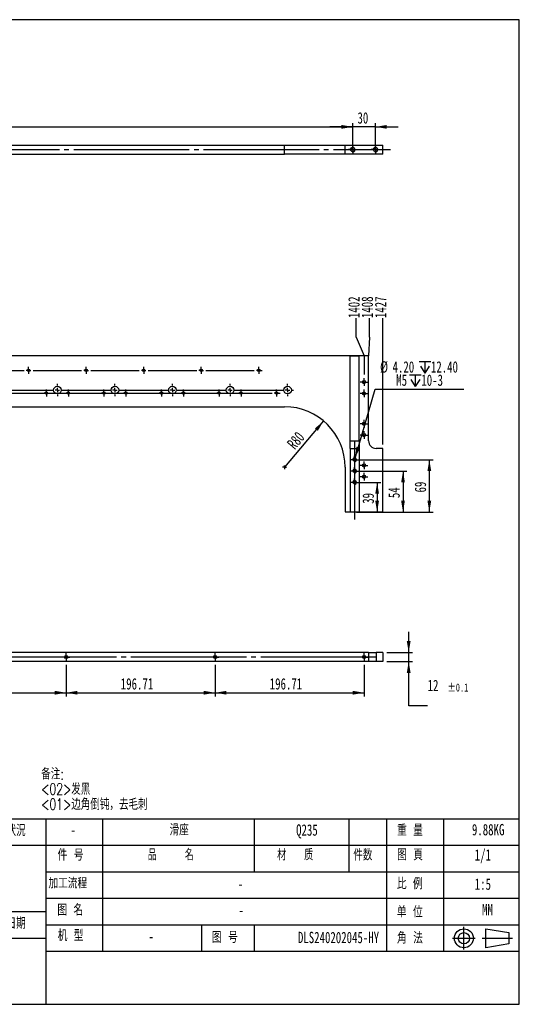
# Model space of a CAD drawing. Extents: x 20 to 404, y -22 to 279.
# Tile 11 of 11: x 268 to 404, y 18 to 279. Entities that reach past the tile are written whole.
import ezdxf

# ---------------------------------------------------------------- set-up
doc = ezdxf.new("R2010")
doc.units = 0
doc.linetypes.add('SLD-一點鏈線-_中心線_', pattern=[34.29, 30.48, -1.27, 1.27, -1.27])
doc.linetypes.add('SLD-實線', pattern=[0])
doc.layers.get('0').update_dxf_attribs({"linetype": 'CONTINUOUS'})
doc.styles.add('SLDTEXTSTYLE0', font='TXT', dxfattribs={"width": 0.7})
doc.styles.add('SLDTEXTSTYLE1', font='TXT', dxfattribs={"width": 0.7, "bigfont": 'bigfont'})
doc.styles.add('SLDTEXTSTYLE6', font='TXT', dxfattribs={"width": 0.557143, "bigfont": 'bigfont'})
doc.styles.add('SLDTEXTSTYLE7', font='TXT', dxfattribs={"width": 0.58, "bigfont": 'bigfont'})
doc.styles.add('SLDTEXTSTYLE8', font='TXT', dxfattribs={"width": 0.633333, "bigfont": 'bigfont'})
doc.dimstyles.new('SLDDIMSTYLE2', dxfattribs={"dimtxt": 3, "dimasz": 3, "dimexe": 0, "dimexo": 0.0625, "dimgap": 0.75, "dimtad": 0, "dimtih": 1, "dimtoh": 1, "dimlfac": 5, "dimrnd": 1e-09, "dimzin": 12, "dimdsep": 46, "dimtxsty": 'SLDTEXTSTYLE0', "dimblk1": 'NONE', "dimblk2": 'NONE', "dimsah": 1, "dimcen": 0.09, "dimadec": 0, "dimazin": 0, "dimtfac": 1, "dimtdec": 3, "dimtofl": 0, "dimtmove": 0, "dimatfit": 3, "dimldrblk": 'NONE', "dimfxl": 0, "dimtolj": 1, "dimtzin": 12, "dimarcsym": 0})
doc.dimstyles.new('SLDDIMSTYLE3', dxfattribs={"dimtxt": 3, "dimasz": 3, "dimexe": 0, "dimexo": 0.0625, "dimgap": 0.75, "dimtad": 1, "dimlfac": 5, "dimrnd": 1e-09, "dimzin": 12, "dimdsep": 46, "dimtxsty": 'SLDTEXTSTYLE0', "dimsah": 1, "dimcen": 0, "dimadec": 0, "dimazin": 0, "dimtfac": 1, "dimtdec": 3, "dimtofl": 0, "dimtmove": 0, "dimatfit": 3, "dimfxl": 0, "dimtolj": 1, "dimtzin": 12, "dimarcsym": 0})
doc.dimstyles.new('SLDDIMSTYLE5', dxfattribs={"dimtxt": 3, "dimasz": 3, "dimexe": 0, "dimexo": 0.0625, "dimgap": 0.75, "dimtad": 0, "dimtih": 1, "dimtoh": 1, "dimlfac": 5, "dimrnd": 1e-09, "dimzin": 4, "dimdsep": 46, "dimtxsty": 'SLDTEXTSTYLE0', "dimblk1": 'NONE', "dimsah": 1, "dimcen": 0, "dimadec": 0, "dimazin": 0, "dimtfac": 1, "dimtdec": 3, "dimtmove": 0, "dimatfit": 3, "dimldrblk": 'NONE', "dimfxl": 0, "dimtolj": 1, "dimtzin": 12, "dimarcsym": 0})
doc.dimstyles.new('SLDDIMSTYLE7', dxfattribs={"dimtxt": 3, "dimasz": 3, "dimexe": 0, "dimexo": 0.0625, "dimgap": 0.75, "dimtad": 0, "dimtih": 1, "dimtoh": 1, "dimlfac": 5, "dimrnd": 1e-09, "dimzin": 12, "dimdsep": 46, "dimtxsty": 'SLDTEXTSTYLE0', "dimsah": 1, "dimcen": 0.09, "dimadec": 0, "dimazin": 0, "dimtol": 1, "dimtp": 0.1, "dimtm": 0.1, "dimtfac": 1, "dimtdec": 1, "dimtmove": 0, "dimatfit": 0, "dimfxl": 0, "dimtolj": 1, "dimarcsym": 0})
doc.dimstyles.new('SLDDIMSTYLE8', dxfattribs={"dimtxt": 3, "dimasz": 3, "dimexe": 0, "dimexo": 0.0625, "dimgap": 0.75, "dimtad": 1, "dimlfac": 5, "dimrnd": 1e-09, "dimzin": 12, "dimdsep": 46, "dimtxsty": 'SLDTEXTSTYLE0', "dimsah": 1, "dimcen": 0.09, "dimadec": 0, "dimazin": 0, "dimtfac": 1, "dimtdec": 3, "dimtmove": 0, "dimatfit": 0, "dimfxl": 0, "dimtolj": 1, "dimtzin": 12, "dimarcsym": 0})
doc.dimstyles.new('SLDDIMSTYLE9', dxfattribs={"dimtxt": 3, "dimasz": 3, "dimexe": 0, "dimexo": 0.0625, "dimgap": 0.75, "dimtad": 1, "dimlfac": 5, "dimrnd": 1e-09, "dimzin": 12, "dimdsep": 46, "dimtxsty": 'SLDTEXTSTYLE0', "dimsah": 1, "dimcen": 0.09, "dimadec": 0, "dimazin": 0, "dimtfac": 1, "dimtdec": 3, "dimtofl": 0, "dimtmove": 0, "dimatfit": 3, "dimfxl": 0, "dimtolj": 1, "dimtzin": 12, "dimarcsym": 0})

# ---------------------------------------------------------------- blocks, each defined once
blk = doc.blocks.new('_D_59')
at = {"color": 7, "linetype": 'SLD-實線', "transparency": 16777216}
for p, q in [((357.01, 194.7), (357.01, 199.7)), ((357.01, 194.7), (359.06, 189.7)), ((359.06, 189.7), (359.06, 184.82))]:
    blk.add_line(p, q, dxfattribs=at)
at = {"color": 7, "linetype": 'SLD-實線', "transparency": 16777216, "insert": (354.89, 199.7), "char_height": 3, "attachment_point": 1, "rotation": 90, "style": 'SLDTEXTSTYLE0'}
blk.add_mtext('1402', dxfattribs=at)
blk = doc.blocks.new('_NONE')
blk = doc.blocks.new('_D_60')
at = {"color": 7, "linetype": 'SLD-實線', "transparency": 16777216}
for q in [(360.54, 199.7), (360.26, 189.7)]:
    blk.add_line((360.54, 194.7), q, dxfattribs=at)
at = {"color": 7, "linetype": 'SLD-實線', "transparency": 16777216, "insert": (358.41, 199.7), "char_height": 3, "attachment_point": 1, "rotation": 90, "style": 'SLDTEXTSTYLE0'}
blk.add_mtext('1408', dxfattribs=at)
blk = doc.blocks.new('_D_61')
at = {"color": 7, "linetype": 'SLD-實線', "transparency": 16777216}
blk.add_line((364.06, 166.3), (364.06, 199.7), dxfattribs=at)
at = {"color": 7, "linetype": 'SLD-實線', "transparency": 16777216, "insert": (361.94, 199.7), "char_height": 3, "attachment_point": 1, "rotation": 90, "style": 'SLDTEXTSTYLE0'}
blk.add_mtext('1427', dxfattribs=at)
blk = doc.blocks.new('_D_63')
at = {"color": 7, "linetype": 'SLD-實線', "transparency": 16777216}
blk.add_line((348.38, 172.53), (338.06, 160.3), dxfattribs=at)
blk.add_solid([(348.38, 172.53), (346.07, 170.56), (346.83, 169.91)], dxfattribs=at)
at = {"color": 7, "linetype": 'SLD-實線', "transparency": 16777216, "insert": (338.49, 166.74), "char_height": 3, "attachment_point": 1, "rotation": 49.8353, "style": 'SLDTEXTSTYLE0'}
blk.add_mtext('R80', dxfattribs=at)
blk = doc.blocks.new('SW_CENTERMARKSYMBOL_1')
at = {"color": 0, "linetype": 'SLD-實線'}
for q in [(-0.5, 0), (0, 0.5), (0, -0.5), (0.5, 0)]:
    blk.add_line((0, 0), q, dxfattribs=at)
blk = doc.blocks.new('SW_CENTERMARKSYMBOL_8')
at = {"color": 0, "linetype": 'SLD-實線'}
for p, q in [((-0.6, 0), (-1.02, 0)), ((0, 0), (-0.6, 0)), ((0, 0.6), (0, 1.02)), ((0, 0), (0, 0.6)), ((0, 0), (0, -0.6)), ((0, 0), (0.6, 0)), ((0.6, 0), (1.02, 0)), ((0, -0.6), (0, -1.02))]:
    blk.add_line(p, q, dxfattribs=at)
blk = doc.blocks.new('SW_CENTERMARKSYMBOL_9')
at = {"color": 0, "linetype": 'SLD-實線'}
for p, q in [((-0.6, 0), (-1.02, 0)), ((0, 0), (-0.6, 0)), ((0, 0.6), (0, 1.02)), ((0, 0), (0, 0.6)), ((0, 0), (0, -0.6)), ((0, 0), (0.6, 0)), ((0.6, 0), (1.02, 0)), ((0, -0.6), (0, -1.02))]:
    blk.add_line(p, q, dxfattribs=at)
blk = doc.blocks.new('SW_CENTERMARKSYMBOL_10')
at = {"color": 0, "linetype": 'SLD-實線'}
for p, q in [((-0.6, 0), (-1.02, 0)), ((0, 0), (-0.6, 0)), ((0, 0.6), (0, 1.02)), ((0, 0), (0, 0.6)), ((0, 0), (0, -0.6)), ((0, 0), (0.6, 0)), ((0.6, 0), (1.02, 0)), ((0, -0.6), (0, -1.02))]:
    blk.add_line(p, q, dxfattribs=at)
blk = doc.blocks.new('SW_CENTERMARKSYMBOL_11')
at = {"color": 0, "linetype": 'SLD-實線'}
for p, q in [((-0.6, 0), (-1.02, 0)), ((0, 0), (-0.6, 0)), ((0, 0.6), (0, 1.02)), ((0, 0), (0, 0.6)), ((0, 0), (0, -0.6)), ((0, 0), (0.6, 0)), ((0.6, 0), (1.02, 0)), ((0, -0.6), (0, -1.02))]:
    blk.add_line(p, q, dxfattribs=at)
blk = doc.blocks.new('SW_CENTERMARKSYMBOL_12')
at = {"color": 0, "linetype": 'SLD-實線'}
for p, q in [((-0.6, 0), (-1.02, 0)), ((0, 0), (-0.6, 0)), ((0, 0.6), (0, 1.02)), ((0, 0), (0, 0.6)), ((0, 0), (0, -0.6)), ((0, 0), (0.6, 0)), ((0.6, 0), (1.02, 0)), ((0, -0.6), (0, -1.02))]:
    blk.add_line(p, q, dxfattribs=at)
blk = doc.blocks.new('SW_CENTERMARKSYMBOL_13')
at = {"color": 0, "linetype": 'SLD-實線'}
for p, q in [((-0.6, 0), (-1.02, 0)), ((0, 0), (-0.6, 0)), ((0, 0.6), (0, 1.02)), ((0, 0), (0, 0.6)), ((0, 0), (0, -0.6)), ((0, 0), (0.6, 0)), ((0.6, 0), (1.02, 0)), ((0, -0.6), (0, -1.02))]:
    blk.add_line(p, q, dxfattribs=at)
blk = doc.blocks.new('SW_CENTERMARKSYMBOL_14')
at = {"color": 0, "linetype": 'SLD-實線'}
for p, q in [((-15.8, 0), (-16.13, 0)), ((-15.2, 0), (-15.8, 0)), ((-15.2, 0.6), (-15.2, 0.93)), ((-15.2, 0), (-15.2, 0.6)), ((-15.2, 0), (-15.2, -0.6)), ((-15.2, 0), (-14.6, 0)), ((-14, 0), (-1.2, 0)), ((0, 0), (-0.6, 0)), ((0, 0.6), (0, 0.93)), ((0, 0), (0, 0.6)), ((0, 0), (0, -0.6)), ((0, 0), (0.6, 0)), ((1.2, 0), (14, 0)), ((15.2, 0), (14.6, 0)), ((15.2, 0.6), (15.2, 0.93)), ((15.2, 0), (15.2, 0.6)), ((15.2, 0), (15.2, -0.6)), ((15.2, 0), (15.8, 0)), ((16.4, 0), (29.2, 0)), ((30.4, 0), (29.8, 0)), ((30.4, 0.6), (30.4, 0.93)), ((30.4, 0), (30.4, 0.6)), ((30.4, 0), (30.4, -0.6)), ((30.4, 0), (31, 0)), ((31.6, 0), (44.4, 0)), ((45.6, 0), (45, 0)), ((45.6, 0.6), (45.6, 0.93)), ((45.6, 0), (45.6, 0.6)), ((45.6, 0), (45.6, -0.6)), ((45.6, 0), (46.2, 0)), ((46.8, 0), (59.6, 0)), ((60.8, 0), (60.2, 0)), ((60.8, 0.6), (60.8, 0.93)), ((60.8, 0), (60.8, 0.6)), ((60.8, 0), (60.8, -0.6)), ((60.8, 0), (61.4, 0)), ((62, 0), (74.8, 0)), ((76, 0), (75.4, 0)), ((76, 0.6), (76, 0.93)), ((76, 0), (76, 0.6)), ((76, 0), (76, -0.6)), ((76, 0), (76.6, 0)), ((77.2, 0), (90, 0)), ((91.2, 0), (90.6, 0)), ((91.2, 0.6), (91.2, 0.93)), ((91.2, 0), (91.2, 0.6)), ((91.2, 0), (91.2, -0.6)), ((91.2, 0), (91.8, 0)), ((92.4, 0), (105.2, 0)), ((106.4, 0), (105.8, 0)), ((106.4, 0.6), (106.4, 0.93)), ((106.4, 0), (106.4, 0.6)), ((106.4, 0), (106.4, -0.6)), ((106.4, 0), (107, 0)), ((107.6, 0), (120.4, 0)), ((121.6, 0), (121, 0)), ((121.6, 0.6), (121.6, 0.93)), ((121.6, 0), (121.6, 0.6)), ((121.6, 0), (121.6, -0.6)), ((121.6, 0), (122.2, 0)), ((122.8, 0), (135.6, 0)), ((136.8, 0), (136.2, 0)), ((136.8, 0.6), (136.8, 0.93)), ((136.8, 0), (136.8, 0.6)), ((136.8, 0), (136.8, -0.6)), ((136.8, 0), (137.4, 0)), ((138, 0), (150.8, 0)), ((152, 0), (151.4, 0)), ((152, 0.6), (152, 0.93)), ((152, 0), (152, 0.6)), ((152, 0), (152, -0.6)), ((152, 0), (152.6, 0)), ((153.2, 0), (166, 0)), ((167.2, 0), (166.6, 0)), ((167.2, 0.6), (167.2, 0.93)), ((167.2, 0), (167.2, 0.6)), ((167.2, 0), (167.2, -0.6)), ((167.2, 0), (167.8, 0)), ((168.4, 0), (181.2, 0)), ((182.4, 0), (181.8, 0)), ((182.4, 0.6), (182.4, 0.93)), ((182.4, 0), (182.4, 0.6)), ((182.4, 0), (182.4, -0.6)), ((182.4, 0), (183, 0)), ((183.6, 0), (196.4, 0)), ((197.6, 0), (197, 0)), ((197.6, 0.6), (197.6, 0.93)), ((197.6, 0), (197.6, 0.6)), ((197.6, 0), (197.6, -0.6)), ((197.6, 0), (198.2, 0)), ((198.8, 0), (211.6, 0)), ((212.8, 0), (212.2, 0)), ((212.8, 0.6), (212.8, 0.93)), ((212.8, 0), (212.8, 0.6)), ((212.8, 0), (212.8, -0.6)), ((212.8, 0), (213.4, 0)), ((213.4, 0), (213.73, 0)), ((-15.2, -0.6), (-15.2, -0.93)), ((0, -0.6), (0, -0.93)), ((15.2, -0.6), (15.2, -0.93)), ((30.4, -0.6), (30.4, -0.93)), ((45.6, -0.6), (45.6, -0.93)), ((60.8, -0.6), (60.8, -0.93)), ((76, -0.6), (76, -0.93)), ((91.2, -0.6), (91.2, -0.93)), ((106.4, -0.6), (106.4, -0.93)), ((121.6, -0.6), (121.6, -0.93)), ((136.8, -0.6), (136.8, -0.93)), ((152, -0.6), (152, -0.93)), ((167.2, -0.6), (167.2, -0.93)), ((182.4, -0.6), (182.4, -0.93)), ((197.6, -0.6), (197.6, -0.93)), ((212.8, -0.6), (212.8, -0.93))]:
    blk.add_line(p, q, dxfattribs=at)
blk = doc.blocks.new('SW_CENTERMARKSYMBOL_15')
at = {"color": 0, "linetype": 'SLD-實線'}
for p, q in [((-15.8, 0), (-16.13, 0)), ((-15.2, 0), (-15.8, 0)), ((-15.2, 0.6), (-15.2, 0.93)), ((-15.2, 0), (-15.2, 0.6)), ((-15.2, 0), (-15.2, -0.6)), ((-15.2, 0), (-14.6, 0)), ((-14, 0), (-1.2, 0)), ((0, 0), (-0.6, 0)), ((0, 0.6), (0, 0.93)), ((0, 0), (0, 0.6)), ((0, 0), (0, -0.6)), ((0, 0), (0.6, 0)), ((1.2, 0), (14, 0)), ((15.2, 0), (14.6, 0)), ((15.2, 0.6), (15.2, 0.93)), ((15.2, 0), (15.2, 0.6)), ((15.2, 0), (15.2, -0.6)), ((15.2, 0), (15.8, 0)), ((16.4, 0), (29.2, 0)), ((30.4, 0), (29.8, 0)), ((30.4, 0.6), (30.4, 0.93)), ((30.4, 0), (30.4, 0.6)), ((30.4, 0), (30.4, -0.6)), ((30.4, 0), (31, 0)), ((31.6, 0), (44.4, 0)), ((45.6, 0), (45, 0)), ((45.6, 0.6), (45.6, 0.93)), ((45.6, 0), (45.6, 0.6)), ((45.6, 0), (45.6, -0.6)), ((45.6, 0), (46.2, 0)), ((46.8, 0), (59.6, 0)), ((60.8, 0), (60.2, 0)), ((60.8, 0.6), (60.8, 0.93)), ((60.8, 0), (60.8, 0.6)), ((60.8, 0), (60.8, -0.6)), ((60.8, 0), (61.4, 0)), ((62, 0), (74.8, 0)), ((76, 0), (75.4, 0)), ((76, 0.6), (76, 0.93)), ((76, 0), (76, 0.6)), ((76, 0), (76, -0.6)), ((76, 0), (76.6, 0)), ((77.2, 0), (90, 0)), ((91.2, 0), (90.6, 0)), ((91.2, 0.6), (91.2, 0.93)), ((91.2, 0), (91.2, 0.6)), ((91.2, 0), (91.2, -0.6)), ((91.2, 0), (91.8, 0)), ((92.4, 0), (105.2, 0)), ((106.4, 0), (105.8, 0)), ((106.4, 0.6), (106.4, 0.93)), ((106.4, 0), (106.4, 0.6)), ((106.4, 0), (106.4, -0.6)), ((106.4, 0), (107, 0)), ((107.6, 0), (120.4, 0)), ((121.6, 0), (121, 0)), ((121.6, 0.6), (121.6, 0.93)), ((121.6, 0), (121.6, 0.6)), ((121.6, 0), (121.6, -0.6)), ((121.6, 0), (122.2, 0)), ((122.8, 0), (135.6, 0)), ((136.8, 0), (136.2, 0)), ((136.8, 0.6), (136.8, 0.93)), ((136.8, 0), (136.8, 0.6)), ((136.8, 0), (136.8, -0.6)), ((136.8, 0), (137.4, 0)), ((138, 0), (150.8, 0)), ((152, 0), (151.4, 0)), ((152, 0.6), (152, 0.93)), ((152, 0), (152, 0.6)), ((152, 0), (152, -0.6)), ((152, 0), (152.6, 0)), ((153.2, 0), (166, 0)), ((167.2, 0), (166.6, 0)), ((167.2, 0.6), (167.2, 0.93)), ((167.2, 0), (167.2, 0.6)), ((167.2, 0), (167.2, -0.6)), ((167.2, 0), (167.8, 0)), ((168.4, 0), (181.2, 0)), ((182.4, 0), (181.8, 0)), ((182.4, 0.6), (182.4, 0.93)), ((182.4, 0), (182.4, 0.6)), ((182.4, 0), (182.4, -0.6)), ((182.4, 0), (183, 0)), ((183.6, 0), (196.4, 0)), ((197.6, 0), (197, 0)), ((197.6, 0.6), (197.6, 0.93)), ((197.6, 0), (197.6, 0.6)), ((197.6, 0), (197.6, -0.6)), ((197.6, 0), (198.2, 0)), ((198.8, 0), (211.6, 0)), ((212.8, 0), (212.2, 0)), ((212.8, 0.6), (212.8, 0.93)), ((212.8, 0), (212.8, 0.6)), ((212.8, 0), (212.8, -0.6)), ((212.8, 0), (213.4, 0)), ((213.4, 0), (213.73, 0)), ((-15.2, -0.6), (-15.2, -0.93)), ((0, -0.6), (0, -0.93)), ((15.2, -0.6), (15.2, -0.93)), ((30.4, -0.6), (30.4, -0.93)), ((45.6, -0.6), (45.6, -0.93)), ((60.8, -0.6), (60.8, -0.93)), ((76, -0.6), (76, -0.93)), ((91.2, -0.6), (91.2, -0.93)), ((106.4, -0.6), (106.4, -0.93)), ((121.6, -0.6), (121.6, -0.93)), ((136.8, -0.6), (136.8, -0.93)), ((152, -0.6), (152, -0.93)), ((167.2, -0.6), (167.2, -0.93)), ((182.4, -0.6), (182.4, -0.93)), ((197.6, -0.6), (197.6, -0.93)), ((212.8, -0.6), (212.8, -0.93))]:
    blk.add_line(p, q, dxfattribs=at)
blk = doc.blocks.new('SW_CENTERMARKSYMBOL_16')
at = {"color": 0, "linetype": 'SLD-實線'}
for p, q in [((-15.8, 0), (-16.13, 0)), ((-15.2, 0), (-15.8, 0)), ((-15.2, 0.6), (-15.2, 0.93)), ((-15.2, 0), (-15.2, 0.6)), ((-15.2, 0), (-15.2, -0.6)), ((-15.2, 0), (-14.6, 0)), ((-14, 0), (-1.2, 0)), ((0, 0), (-0.6, 0)), ((0, 0.6), (0, 0.93)), ((0, 0), (0, 0.6)), ((0, 0), (0, -0.6)), ((0, 0), (0.6, 0)), ((1.2, 0), (14, 0)), ((15.2, 0), (14.6, 0)), ((15.2, 0.6), (15.2, 0.93)), ((15.2, 0), (15.2, 0.6)), ((15.2, 0), (15.2, -0.6)), ((15.2, 0), (15.8, 0)), ((16.4, 0), (29.2, 0)), ((30.4, 0), (29.8, 0)), ((30.4, 0.6), (30.4, 0.93)), ((30.4, 0), (30.4, 0.6)), ((30.4, 0), (30.4, -0.6)), ((30.4, 0), (31, 0)), ((31.6, 0), (44.4, 0)), ((45.6, 0), (45, 0)), ((45.6, 0.6), (45.6, 0.93)), ((45.6, 0), (45.6, 0.6)), ((45.6, 0), (45.6, -0.6)), ((45.6, 0), (46.2, 0)), ((46.8, 0), (59.6, 0)), ((60.8, 0), (60.2, 0)), ((60.8, 0.6), (60.8, 0.93)), ((60.8, 0), (60.8, 0.6)), ((60.8, 0), (60.8, -0.6)), ((60.8, 0), (61.4, 0)), ((62, 0), (74.8, 0)), ((76, 0), (75.4, 0)), ((76, 0.6), (76, 0.93)), ((76, 0), (76, 0.6)), ((76, 0), (76, -0.6)), ((76, 0), (76.6, 0)), ((77.2, 0), (90, 0)), ((91.2, 0), (90.6, 0)), ((91.2, 0.6), (91.2, 0.93)), ((91.2, 0), (91.2, 0.6)), ((91.2, 0), (91.2, -0.6)), ((91.2, 0), (91.8, 0)), ((92.4, 0), (105.2, 0)), ((106.4, 0), (105.8, 0)), ((106.4, 0.6), (106.4, 0.93)), ((106.4, 0), (106.4, 0.6)), ((106.4, 0), (106.4, -0.6)), ((106.4, 0), (107, 0)), ((107.6, 0), (120.4, 0)), ((121.6, 0), (121, 0)), ((121.6, 0.6), (121.6, 0.93)), ((121.6, 0), (121.6, 0.6)), ((121.6, 0), (121.6, -0.6)), ((121.6, 0), (122.2, 0)), ((122.8, 0), (135.6, 0)), ((136.8, 0), (136.2, 0)), ((136.8, 0.6), (136.8, 0.93)), ((136.8, 0), (136.8, 0.6)), ((136.8, 0), (136.8, -0.6)), ((136.8, 0), (137.4, 0)), ((138, 0), (150.8, 0)), ((152, 0), (151.4, 0)), ((152, 0.6), (152, 0.93)), ((152, 0), (152, 0.6)), ((152, 0), (152, -0.6)), ((152, 0), (152.6, 0)), ((153.2, 0), (166, 0)), ((167.2, 0), (166.6, 0)), ((167.2, 0.6), (167.2, 0.93)), ((167.2, 0), (167.2, 0.6)), ((167.2, 0), (167.2, -0.6)), ((167.2, 0), (167.8, 0)), ((168.4, 0), (181.2, 0)), ((182.4, 0), (181.8, 0)), ((182.4, 0.6), (182.4, 0.93)), ((182.4, 0), (182.4, 0.6)), ((182.4, 0), (182.4, -0.6)), ((182.4, 0), (183, 0)), ((183.6, 0), (196.4, 0)), ((197.6, 0), (197, 0)), ((197.6, 0.6), (197.6, 0.93)), ((197.6, 0), (197.6, 0.6)), ((197.6, 0), (197.6, -0.6)), ((197.6, 0), (198.2, 0)), ((198.8, 0), (211.6, 0)), ((212.8, 0), (212.2, 0)), ((212.8, 0.6), (212.8, 0.93)), ((212.8, 0), (212.8, 0.6)), ((212.8, 0), (212.8, -0.6)), ((212.8, 0), (213.4, 0)), ((213.4, 0), (213.73, 0)), ((-15.2, -0.6), (-15.2, -0.93)), ((0, -0.6), (0, -0.93)), ((15.2, -0.6), (15.2, -0.93)), ((30.4, -0.6), (30.4, -0.93)), ((45.6, -0.6), (45.6, -0.93)), ((60.8, -0.6), (60.8, -0.93)), ((76, -0.6), (76, -0.93)), ((91.2, -0.6), (91.2, -0.93)), ((106.4, -0.6), (106.4, -0.93)), ((121.6, -0.6), (121.6, -0.93)), ((136.8, -0.6), (136.8, -0.93)), ((152, -0.6), (152, -0.93)), ((167.2, -0.6), (167.2, -0.93)), ((182.4, -0.6), (182.4, -0.93)), ((197.6, -0.6), (197.6, -0.93)), ((212.8, -0.6), (212.8, -0.93))]:
    blk.add_line(p, q, dxfattribs=at)
blk = doc.blocks.new('SW_CENTERMARKSYMBOL_17')
at = {"color": 0, "linetype": 'SLD-實線'}
for p, q in [((-16.4, 0), (-16.8, 0)), ((-15.2, 0), (-15.8, 0)), ((-15.2, 1.2), (-15.2, 1.6)), ((-15.2, 0), (-15.2, 0.6)), ((-15.2, 0), (-15.2, -0.6)), ((-15.2, 0), (-14.6, 0)), ((-14, 0), (-1.2, 0)), ((0, 0), (-0.6, 0)), ((0, 1.2), (0, 1.6)), ((0, 0), (0, 0.6)), ((0, 0), (0, -0.6)), ((0, 0), (0.6, 0)), ((1.2, 0), (14, 0)), ((15.2, 0), (14.6, 0)), ((15.2, 1.2), (15.2, 1.6)), ((15.2, 0), (15.2, 0.6)), ((15.2, 0), (15.2, -0.6)), ((15.2, 0), (15.8, 0)), ((16.4, 0), (29.2, 0)), ((30.4, 0), (29.8, 0)), ((30.4, 1.2), (30.4, 1.6)), ((30.4, 0), (30.4, 0.6)), ((30.4, 0), (30.4, -0.6)), ((30.4, 0), (31, 0)), ((31.6, 0), (44.4, 0)), ((45.6, 0), (45, 0)), ((45.6, 1.2), (45.6, 1.6)), ((45.6, 0), (45.6, 0.6)), ((45.6, 0), (45.6, -0.6)), ((45.6, 0), (46.2, 0)), ((46.8, 0), (59.6, 0)), ((60.8, 0), (60.2, 0)), ((60.8, 1.2), (60.8, 1.6)), ((60.8, 0), (60.8, 0.6)), ((60.8, 0), (60.8, -0.6)), ((60.8, 0), (61.4, 0)), ((62, 0), (74.8, 0)), ((76, 0), (75.4, 0)), ((76, 1.2), (76, 1.6)), ((76, 0), (76, 0.6)), ((76, 0), (76, -0.6)), ((76, 0), (76.6, 0)), ((77.2, 0), (90, 0)), ((91.2, 0), (90.6, 0)), ((91.2, 1.2), (91.2, 1.6)), ((91.2, 0), (91.2, 0.6)), ((91.2, 0), (91.2, -0.6)), ((91.2, 0), (91.8, 0)), ((92.4, 0), (105.2, 0)), ((106.4, 0), (105.8, 0)), ((106.4, 1.2), (106.4, 1.6)), ((106.4, 0), (106.4, 0.6)), ((106.4, 0), (106.4, -0.6)), ((106.4, 0), (107, 0)), ((107.6, 0), (120.4, 0)), ((121.6, 0), (121, 0)), ((121.6, 1.2), (121.6, 1.6)), ((121.6, 0), (121.6, 0.6)), ((121.6, 0), (121.6, -0.6)), ((121.6, 0), (122.2, 0)), ((122.8, 0), (135.6, 0)), ((136.8, 0), (136.2, 0)), ((136.8, 1.2), (136.8, 1.6)), ((136.8, 0), (136.8, 0.6)), ((136.8, 0), (136.8, -0.6)), ((136.8, 0), (137.4, 0)), ((138, 0), (150.8, 0)), ((152, 0), (151.4, 0)), ((152, 1.2), (152, 1.6)), ((152, 0), (152, 0.6)), ((152, 0), (152, -0.6)), ((152, 0), (152.6, 0)), ((153.2, 0), (166, 0)), ((167.2, 0), (166.6, 0)), ((167.2, 1.2), (167.2, 1.6)), ((167.2, 0), (167.2, 0.6)), ((167.2, 0), (167.2, -0.6)), ((167.2, 0), (167.8, 0)), ((168.4, 0), (181.2, 0)), ((182.4, 0), (181.8, 0)), ((182.4, 1.2), (182.4, 1.6)), ((182.4, 0), (182.4, 0.6)), ((182.4, 0), (182.4, -0.6)), ((182.4, 0), (183, 0)), ((183.6, 0), (196.4, 0)), ((197.6, 0), (197, 0)), ((197.6, 1.2), (197.6, 1.6)), ((197.6, 0), (197.6, 0.6)), ((197.6, 0), (197.6, -0.6)), ((197.6, 0), (198.2, 0)), ((198.8, 0), (211.6, 0)), ((212.8, 0), (212.2, 0)), ((212.8, 1.2), (212.8, 1.6)), ((212.8, 0), (212.8, 0.6)), ((212.8, 0), (212.8, -0.6)), ((212.8, 0), (213.4, 0)), ((214, 0), (214.4, 0)), ((-15.2, -1.2), (-15.2, -1.6)), ((0, -1.2), (0, -1.6)), ((15.2, -1.2), (15.2, -1.6)), ((30.4, -1.2), (30.4, -1.6)), ((45.6, -1.2), (45.6, -1.6)), ((60.8, -1.2), (60.8, -1.6)), ((76, -1.2), (76, -1.6)), ((91.2, -1.2), (91.2, -1.6)), ((106.4, -1.2), (106.4, -1.6)), ((121.6, -1.2), (121.6, -1.6)), ((136.8, -1.2), (136.8, -1.6)), ((152, -1.2), (152, -1.6)), ((167.2, -1.2), (167.2, -1.6)), ((182.4, -1.2), (182.4, -1.6)), ((197.6, -1.2), (197.6, -1.6)), ((212.8, -1.2), (212.8, -1.6))]:
    blk.add_line(p, q, dxfattribs=at)
blk = doc.blocks.new('_D_67')
at = {"color": 7, "linetype": 'SLD-實線', "transparency": 16777216}
for p, q in [((370.85, 111.4), (370.85, 116.87)), ((365.06, 111.4), (371.85, 111.4)), ((370.85, 109), (370.85, 111.4)), ((365.06, 109), (371.85, 109)), ((370.85, 97.34), (370.85, 109)), ((375.85, 97.34), (370.85, 97.34))]:
    blk.add_line(p, q, dxfattribs=at)
for points in [[(370.85, 111.4), (371.35, 114.4), (370.35, 114.4)], [(370.85, 109), (370.35, 106), (371.35, 106)]]:
    blk.add_solid(points, dxfattribs=at)
at = {"color": 7, "linetype": 'SLD-實線', "transparency": 16777216, "attachment_point": 1, "style": 'SLDTEXTSTYLE0'}
for s, insert, char_height in [('12', (375.85, 104.21), 3), ('\\M+5A1C00.1', (381.09, 103.2), 2.1)]:
    blk.add_mtext(s, dxfattribs=dict(at, insert=insert, char_height=char_height))
blk = doc.blocks.new('_D_73')
at = {"color": 7, "linetype": 'SLD-實線', "transparency": 16777216}
for p, q in [((241.03, 108.18), (241.03, 99.77)), ((280.38, 108.18), (280.38, 99.77)), ((241.03, 100.77), (280.38, 100.77))]:
    blk.add_line(p, q, dxfattribs=at)
for points in [[(241.03, 100.77), (244.03, 100.27), (244.03, 101.27)], [(280.38, 100.77), (277.38, 101.27), (277.38, 100.27)]]:
    blk.add_solid(points, dxfattribs=at)
at = {"color": 7, "linetype": 'SLD-實線', "transparency": 16777216, "insert": (255.47, 104.63), "char_height": 3, "attachment_point": 1, "style": 'SLDTEXTSTYLE0'}
blk.add_mtext('196.71', dxfattribs=at)
blk = doc.blocks.new('_D_74')
at = {"color": 7, "linetype": 'SLD-實線', "transparency": 16777216}
for p, q in [((280.38, 108.18), (280.38, 99.77)), ((319.72, 108.18), (319.72, 99.77)), ((280.38, 100.77), (319.72, 100.77))]:
    blk.add_line(p, q, dxfattribs=at)
for points in [[(280.38, 100.77), (283.38, 100.27), (283.38, 101.27)], [(319.72, 100.77), (316.72, 101.27), (316.72, 100.27)]]:
    blk.add_solid(points, dxfattribs=at)
at = {"color": 7, "linetype": 'SLD-實線', "transparency": 16777216, "insert": (294.81, 104.63), "char_height": 3, "attachment_point": 1, "style": 'SLDTEXTSTYLE0'}
blk.add_mtext('196.71', dxfattribs=at)
blk = doc.blocks.new('_D_75')
at = {"color": 7, "linetype": 'SLD-實線', "transparency": 16777216}
for p, q in [((319.72, 108.18), (319.72, 99.77)), ((359.06, 108.18), (359.06, 99.77)), ((319.72, 100.77), (359.06, 100.77))]:
    blk.add_line(p, q, dxfattribs=at)
for points in [[(319.72, 100.77), (322.72, 100.27), (322.72, 101.27)], [(359.06, 100.77), (356.06, 101.27), (356.06, 100.27)]]:
    blk.add_solid(points, dxfattribs=at)
at = {"color": 7, "linetype": 'SLD-實線', "transparency": 16777216, "insert": (334.15, 104.63), "char_height": 3, "attachment_point": 1, "style": 'SLDTEXTSTYLE0'}
blk.add_mtext('196.71', dxfattribs=at)
blk = doc.blocks.new('SW_CENTERMARKSYMBOL_23')
at = {"color": 0, "linetype": 'SLD-實線'}
for p, q in [((-0.6, 0), (-1.02, 0)), ((0, 0), (-0.6, 0)), ((0, 0.6), (0, 1.02)), ((0, 0), (0, 0.6)), ((0, 0), (0, -0.6)), ((0, 0), (0.6, 0)), ((0.6, 0), (1.02, 0)), ((0, -0.6), (0, -1.02))]:
    blk.add_line(p, q, dxfattribs=at)
blk = doc.blocks.new('SW_CENTERMARKSYMBOL_24')
at = {"color": 0, "linetype": 'SLD-實線'}
for p, q in [((-0.6, 0), (-1.02, 0)), ((0, 0), (-0.6, 0)), ((0, 0.6), (0, 1.02)), ((0, 0), (0, 0.6)), ((0, 0), (0, -0.6)), ((0, 0), (0.6, 0)), ((0.6, 0), (1.02, 0)), ((0, -0.6), (0, -1.02))]:
    blk.add_line(p, q, dxfattribs=at)
blk = doc.blocks.new('SW_CENTERMARKSYMBOL_25')
at = {"color": 0, "linetype": 'SLD-實線'}
for p, q in [((-0.6, 0), (-1.02, 0)), ((0, 0), (-0.6, 0)), ((0, 0.6), (0, 1.02)), ((0, 0), (0, 0.6)), ((0, 0), (0, -0.6)), ((0, 0), (0.6, 0)), ((0.6, 0), (1.02, 0)), ((0, -0.6), (0, -1.02))]:
    blk.add_line(p, q, dxfattribs=at)
blk = doc.blocks.new('_D_77')
at = {"color": 7, "linetype": 'SLD-實線', "transparency": 16777216}
for p, q in [((357.56, 156.3), (363.51, 156.3)), ((362.51, 156.3), (362.51, 148.5)), ((358.06, 148.5), (363.51, 148.5))]:
    blk.add_line(p, q, dxfattribs=at)
for points in [[(362.51, 156.3), (362.01, 153.3), (363.01, 153.3)], [(362.51, 148.5), (363.01, 151.5), (362.01, 151.5)]]:
    blk.add_solid(points, dxfattribs=at)
at = {"color": 7, "linetype": 'SLD-實線', "transparency": 16777216, "insert": (358.65, 150.66), "char_height": 3, "attachment_point": 1, "rotation": 90, "style": 'SLDTEXTSTYLE0'}
blk.add_mtext('39', dxfattribs=at)
blk = doc.blocks.new('_D_78')
at = {"color": 7, "linetype": 'SLD-實線', "transparency": 16777216}
for p, q in [((357.56, 159.3), (370.35, 159.3)), ((369.35, 159.3), (369.35, 148.5)), ((357.06, 148.5), (370.35, 148.5))]:
    blk.add_line(p, q, dxfattribs=at)
for points in [[(369.35, 159.3), (368.85, 156.3), (369.85, 156.3)], [(369.35, 148.5), (369.85, 151.5), (368.85, 151.5)]]:
    blk.add_solid(points, dxfattribs=at)
at = {"color": 7, "linetype": 'SLD-實線', "transparency": 16777216, "insert": (365.48, 152.16), "char_height": 3, "attachment_point": 1, "rotation": 90, "style": 'SLDTEXTSTYLE0'}
blk.add_mtext('54', dxfattribs=at)
blk = doc.blocks.new('_D_79')
at = {"color": 7, "linetype": 'SLD-實線', "transparency": 16777216}
for p, q in [((357.56, 162.3), (377.3, 162.3)), ((376.3, 162.3), (376.3, 148.5)), ((358.76, 148.5), (377.3, 148.5))]:
    blk.add_line(p, q, dxfattribs=at)
for points in [[(376.3, 162.3), (375.8, 159.3), (376.8, 159.3)], [(376.3, 148.5), (376.8, 151.5), (375.8, 151.5)]]:
    blk.add_solid(points, dxfattribs=at)
at = {"color": 7, "linetype": 'SLD-實線', "transparency": 16777216, "insert": (372.43, 153.66), "char_height": 3, "attachment_point": 1, "rotation": 90, "style": 'SLDTEXTSTYLE0'}
blk.add_mtext('69', dxfattribs=at)
blk = doc.blocks.new('SW_SYMBOL_HOLE_DEPTH')
at = {"color": 0, "linetype": 'SLD-實線'}
for p, q in [((0, 875), (800, 875)), ((400, 875), (400, 75)), ((100, 555), (400, 75)), ((700, 555), (400, 75))]:
    blk.add_line(p, q, dxfattribs=at)
blk = doc.blocks.new('_D_80')
at = {"color": 7, "linetype": 'SLD-實線', "transparency": 16777216}
for p, q in [((356.68, 162.71), (362.03, 180.95)), ((362.03, 180.95), (385.45, 180.95)), ((356.45, 161.9), (356.68, 162.71))]:
    blk.add_line(p, q, dxfattribs=at)
blk.add_solid([(356.68, 162.71), (358, 165.44), (357.05, 165.72)], dxfattribs=at)
at = {"color": 7, "linetype": 'SLD-實線', "transparency": 16777216, "xscale": 0.003867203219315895, "yscale": 0.003867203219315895, "zscale": 0.003867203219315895}
for p in [(373.58, 184.88), (371.05, 181.38)]:
    blk.add_blockref('SW_SYMBOL_HOLE_DEPTH', p, dxfattribs=at)
at = {"color": 7, "linetype": 'SLD-實線', "transparency": 16777216, "char_height": 3, "attachment_point": 1, "style": 'SLDTEXTSTYLE0'}
for s, insert in [('%%c', (363.28, 188.31)), ('4.20', (366.59, 188.31)), ('12.40', (376.72, 188.31)), ('M5', (367.56, 184.82)), ('10-3', (374.19, 184.82))]:
    blk.add_mtext(s, dxfattribs=dict(at, insert=insert))
blk = doc.blocks.new('SW_CENTERMARKSYMBOL_26')
at = {"color": 0, "linetype": 'SLD-實線'}
for p, q in [((-0.6, 0), (-1.02, 0)), ((0, 0), (-0.6, 0)), ((0, 0.6), (0, 1.02)), ((0, 0), (0, 0.6)), ((0, 0), (0, -0.6)), ((0, 0), (0.6, 0)), ((0.6, 0), (1.02, 0)), ((0, -0.6), (0, -1.02))]:
    blk.add_line(p, q, dxfattribs=at)
blk = doc.blocks.new('SW_CENTERMARKSYMBOL_27')
at = {"color": 0, "linetype": 'SLD-實線'}
for p, q in [((-0.6, 0), (-1.02, 0)), ((0, 0), (-0.6, 0)), ((0, 0.6), (0, 1.02)), ((0, 0), (0, 0.6)), ((0, 0), (0, -0.6)), ((0, 0), (0.6, 0)), ((0.6, 0), (1.02, 0)), ((0, -0.6), (0, -1.02))]:
    blk.add_line(p, q, dxfattribs=at)
blk = doc.blocks.new('SW_CENTERMARKSYMBOL_28')
at = {"color": 0, "linetype": 'SLD-實線'}
for p, q in [((-0.6, 0), (-1.02, 0)), ((0, 0), (-0.6, 0)), ((0, 0.6), (0, 1.02)), ((0, 0), (0, 0.6)), ((0, 0), (0, -0.6)), ((0, 0), (0.6, 0)), ((0.6, 0), (1.02, 0)), ((0, -0.6), (0, -1.02))]:
    blk.add_line(p, q, dxfattribs=at)
blk = doc.blocks.new('_D_87')
at = {"color": 7, "linetype": 'SLD-實線', "transparency": 16777216}
for p, q in [((86.66, 245.18), (86.66, 251.2)), ((86.66, 250.2), (356.06, 250.2)), ((356.06, 245.18), (356.06, 251.2))]:
    blk.add_line(p, q, dxfattribs=at)
for points in [[(86.66, 250.2), (89.66, 249.7), (89.66, 250.7)], [(356.06, 250.2), (353.06, 250.7), (353.06, 249.7)]]:
    blk.add_solid(points, dxfattribs=at)
at = {"color": 7, "linetype": 'SLD-實線', "transparency": 16777216, "insert": (217.87, 254.07), "char_height": 3, "attachment_point": 1, "style": 'SLDTEXTSTYLE0'}
blk.add_mtext('1347', dxfattribs=at)
blk = doc.blocks.new('_D_88')
at = {"color": 7, "linetype": 'SLD-實線', "transparency": 16777216}
for p, q in [((356.06, 250.2), (350.06, 250.2)), ((356.06, 245.18), (356.06, 251.2)), ((362.06, 250.2), (356.06, 250.2)), ((362.06, 245.18), (362.06, 251.2)), ((362.06, 250.2), (368.06, 250.2))]:
    blk.add_line(p, q, dxfattribs=at)
for points in [[(356.06, 250.2), (353.06, 250.7), (353.06, 249.7)], [(362.06, 250.2), (365.06, 249.7), (365.06, 250.7)]]:
    blk.add_solid(points, dxfattribs=at)
at = {"color": 7, "linetype": 'SLD-實線', "transparency": 16777216, "insert": (357.32, 254.07), "char_height": 3, "attachment_point": 1, "style": 'SLDTEXTSTYLE0'}
blk.add_mtext('30', dxfattribs=at)
blk = doc.blocks.new('SW_CENTERMARKSYMBOL_32')
at = {"color": 0, "linetype": 'SLD-實線'}
for p, q in [((-0.6, 0), (-1.1, 0)), ((0, 0), (-0.6, 0)), ((0, 0.6), (0, 1.1)), ((0, 0), (0, 0.6)), ((0, 0), (0, -0.6)), ((0, 0), (0.6, 0)), ((0.6, 0), (1.1, 0)), ((0, -0.6), (0, -1.1))]:
    blk.add_line(p, q, dxfattribs=at)
blk = doc.blocks.new('SW_CENTERMARKSYMBOL_33')
at = {"color": 0, "linetype": 'SLD-實線'}
for p, q in [((-0.6, 0), (-1.1, 0)), ((0, 0), (-0.6, 0)), ((0, 0.6), (0, 1.1)), ((0, 0), (0, 0.6)), ((0, 0), (0, -0.6)), ((0, 0), (0.6, 0)), ((0.6, 0), (1.1, 0)), ((0, -0.6), (0, -1.1))]:
    blk.add_line(p, q, dxfattribs=at)

msp = doc.modelspace()

# ---------------------------------------------------------------- linework, layer by layer
at = {"color": 144, "linetype": 'SLD-實線'}
for p, q in [((400, 278.5), (20, 278.5)), ((400, 18.5), (400, 278.5)), ((20, 67.5), (400, 67.5)), ((275, 67.5), (275, 18.5)), ((290, 67.5), (290, 32.5)), ((330, 67.5), (330, 53.5)), ((355, 67.5), (355, 53.5)), ((365, 67.5), (365, 32.5)), ((380, 67.5), (380, 32.5)), ((227, 60.5), (400, 60.5)), ((275, 60.5), (288, 60.5)), ((275, 53.5), (400, 53.5)), ((275, 46.5), (400, 46.5)), ((227, 43), (275, 43)), ((275, 39.5), (400, 39.5)), ((316.1358, 39.5), (316.1358, 32.5)), ((330, 39.5), (330, 32.5)), ((385.439, 32.9335), (385.439, 38.9335)), ((391.2636, 38.4335), (397.2636, 37.4335)), ((391.2636, 33.4335), (391.2636, 38.4335)), ((397.2636, 37.4335), (397.2636, 34.4335)), ((227, 36), (275, 36)), ((382.439, 35.9335), (388.439, 35.9335)), ((390.2636, 35.9335), (398.2636, 35.9335)), ((397.2636, 34.4335), (391.2636, 33.4335)), ((275, 32.5), (400, 32.5)), ((20, 18.5), (400, 18.5))]:
    msp.add_line(p, q, dxfattribs=at)
at = {"color": 7, "linetype": 'SLD-實線'}
for p, q in [((104.6627, 245.3799), (338.0627, 245.3799)), ((338.0627, 245.3799), (354.0627, 245.3799)), ((354.0627, 245.3799), (364.0627, 245.3799)), ((354.0627, 242.9799), (354.0627, 245.3799)), ((364.0627, 242.9799), (364.0627, 245.3799)), ((104.6627, 242.9799), (338.0627, 242.9799)), ((354.0627, 242.9799), (338.0627, 242.9799)), ((364.0627, 242.9799), (354.0627, 242.9799)), ((360.2627, 189.7023), (82.4627, 189.7023)), ((355.3633, 189.7023), (357.7633, 189.7023)), ((355.3633, 167.3023), (355.3633, 189.7023)), ((357.7633, 167.3023), (357.7633, 189.7023)), ((360.2627, 167.3023), (360.2627, 189.7023)), ((104.6627, 176.3023), (338.0627, 176.3023)), ((355.3633, 165.3023), (355.3633, 167.3023)), ((357.7633, 167.3023), (357.7633, 165.3023)), ((355.3633, 165.3023), (357.7633, 165.3023)), ((355.3633, 165.3023), (355.3633, 148.5023)), ((357.7633, 165.3023), (357.7633, 148.5023)), ((364.0627, 165.3023), (362.2627, 165.3023)), ((364.0627, 148.5023), (364.0627, 165.3023)), ((354.0627, 160.3023), (354.0627, 148.5023)), ((354.0627, 148.5023), (364.0627, 148.5023)), ((355.3633, 148.5023), (357.7633, 148.5023)), ((360.2627, 111.4001), (82.4627, 111.4001)), ((360.2627, 111.4001), (360.2627, 109.0001)), ((360.2627, 111.4001), (362.2627, 111.4001)), ((364.0627, 111.4001), (362.2627, 111.4001)), ((364.0627, 111.4001), (364.0627, 109.0001)), ((360.2627, 109.0001), (82.4627, 109.0001)), ((362.2627, 109.0001), (360.2627, 109.0001)), ((364.0627, 109.0001), (362.2627, 109.0001))]:
    msp.add_line(p, q, dxfattribs=at)
at = {"color": 8, "linetype": 'SLD-實線'}
for p, q in [((338.0627, 242.9799), (338.0627, 245.3799)), ((355.3633, 167.3023), (357.7633, 167.3023)), ((362.2627, 111.4001), (362.2627, 109.0001))]:
    msp.add_line(p, q, dxfattribs=at)
at = {"color": 7, "linetype": 'SLD-一點鏈線-_中心線_'}
for p, q in [((76.6627, 244.1799), (366.0627, 244.1799)), ((356.5633, 167.3023), (356.5633, 146.5023)), ((362.2627, 110.2001), (80.4627, 110.2001))]:
    msp.add_line(p, q, dxfattribs=at)
at = {"color": 7, "linetype": 'SLD-實線'}
for centre, radius in [((356.0627, 244.1799), 0.5), ((362.0627, 244.1799), 0.5), ((270.4627, 185.9023), 0.33), ((285.6627, 185.9023), 0.33), ((300.8627, 185.9023), 0.33), ((316.0627, 185.9023), 0.33), ((331.2627, 185.9023), 0.33), ((359.0627, 182.8023), 0.42), ((275.1627, 179.9023), 0.33), ((278.0627, 180.7023), 1), ((280.9627, 179.9023), 0.33), ((290.3627, 179.9023), 0.33), ((293.2627, 180.7023), 1), ((296.1627, 179.9023), 0.33), ((305.5627, 179.9023), 0.33), ((308.4627, 180.7023), 1), ((311.3627, 179.9023), 0.33), ((320.7627, 179.9023), 0.33), ((323.6627, 180.7023), 1), ((326.5627, 179.9023), 0.33), ((335.9627, 179.9023), 0.33), ((338.8627, 180.7023), 1), ((359.0627, 179.8023), 0.42), ((359.0627, 171.8023), 0.42), ((359.0627, 168.8023), 0.42), ((356.5633, 162.3023), 0.42), ((359.0627, 160.8023), 0.42), ((356.5633, 159.3023), 0.42), ((356.5633, 156.3023), 0.42), ((359.0627, 157.8023), 0.42), ((280.377, 110.2001), 0.42), ((319.7199, 110.2001), 0.42), ((359.0627, 110.2001), 0.42)]:
    msp.add_circle(centre, radius, dxfattribs=at)
at = {"color": 144, "linetype": 'SLD-實線'}
for radius in [2.5, 1.5]:
    msp.add_circle((385.439, 35.9335), radius, dxfattribs=at)
at = {"color": 7, "linetype": 'SLD-實線'}
for centre, radius, start, end in [((356.0627, 244.1799), 0.6, 255, 195), ((362.0627, 244.1799), 0.6, 255, 195), ((338.0627, 160.3023), 16, 0, 90), ((362.2627, 167.3023), 2, 180, 270), ((356.5633, 162.3023), 0.5, 255, 195), ((356.5633, 159.3023), 0.5, 255, 195), ((356.5633, 156.3023), 0.5, 255, 195)]:
    msp.add_arc(centre, radius, start, end, dxfattribs=at)

# ---------------------------------------------------------------- block references
for name, p in [('SW_CENTERMARKSYMBOL_32', (356.0627, 244.1799)), ('SW_CENTERMARKSYMBOL_33', (362.0627, 244.1799)), ('SW_CENTERMARKSYMBOL_14', (118.4627, 185.9023)), ('SW_CENTERMARKSYMBOL_17', (126.0627, 180.7023)), ('SW_CENTERMARKSYMBOL_10', (359.0627, 182.8023)), ('SW_CENTERMARKSYMBOL_16', (113.7627, 179.9023)), ('SW_CENTERMARKSYMBOL_15', (123.1627, 179.9023)), ('SW_CENTERMARKSYMBOL_13', (359.0627, 179.8023)), ('SW_CENTERMARKSYMBOL_9', (359.0627, 171.8023)), ('SW_CENTERMARKSYMBOL_12', (359.0627, 168.8023)), ('SW_CENTERMARKSYMBOL_26', (356.5633, 162.3023)), ('SW_CENTERMARKSYMBOL_8', (359.0627, 160.8023)), ('SW_CENTERMARKSYMBOL_1', (338.0627, 160.3023)), ('SW_CENTERMARKSYMBOL_27', (356.5633, 159.3023)), ('SW_CENTERMARKSYMBOL_11', (359.0627, 157.8023)), ('SW_CENTERMARKSYMBOL_28', (356.5633, 156.3023)), ('SW_CENTERMARKSYMBOL_23', (280.377, 110.2001)), ('SW_CENTERMARKSYMBOL_24', (319.7199, 110.2001)), ('SW_CENTERMARKSYMBOL_25', (359.0627, 110.2001))]:
    msp.add_blockref(name, p, dxfattribs=at)

# ---------------------------------------------------------------- texts
at = {"color": 6, "linetype": 'Continuous', "char_height": 3}
for s, insert, attachment_point, style in [('备\\M+1928D:', (273.8049, 80.8428), 1, 'SLDTEXTSTYLE1'), ('<02>发\\M+1FC4B', (273.8049, 76.8428), 1, 'SLDTEXTSTYLE1'), ('<01>边\\M+18A70\\M+1937C钝\\M+18143\\M+18B8E\\M+196D1\\M+18E68', (273.8049, 72.8428), 1, 'SLDTEXTSTYLE1'), ('9.88KG', (391.8353, 66.1208), 2, 'SLDTEXTSTYLE0')]:
    msp.add_mtext(s, dxfattribs=dict(at, insert=insert, attachment_point=attachment_point, style=style))
at = {"color": 7, "linetype": 'Continuous'}
for s, insert, char_height, attachment_point, style in [('\\M+18E67\\M+19770\\M+18FF3\\M+18BB5', (259.593, 65.9316), 3, 1, 'SLDTEXTSTYLE1'), ('\\M+18A8A\\M+18DC0', (310.2367, 66.0773), 3, 2, 'SLDTEXTSTYLE1'), ('Q235', (343.9739, 66.0302), 3, 2, 'SLDTEXTSTYLE0'), ('\\M+18F64 \\M+197CA', (367.7767, 65.9718), 3, 1, 'SLDTEXTSTYLE8'), ('-', (282.2457, 66.0498), 3, 2, 'SLDTEXTSTYLE0'), ('\\M+18C8F \\M+18D86', (278.1212, 59.4612), 3, 1, 'SLDTEXTSTYLE8'), ('\\M+19569     \\M+196BC', (301.9376, 59.5092), 3, 1, 'SLDTEXTSTYLE6'), ('\\M+18DDE   质', (336.1233, 59.502), 3, 1, 'SLDTEXTSTYLE7'), ('\\M+18C8F\\M+19094', (356.2163, 59.463), 3, 1, 'SLDTEXTSTYLE1'), ('图 \\M+195C5', (367.7822, 59.5124), 3, 1, 'SLDTEXTSTYLE8'), ('1/1', (390.4397, 59.4582), 3, 2, 'SLDTEXTSTYLE0'), ('\\M+189C1\\M+18D48\\M+197AC\\M+192F6', (275.7228, 51.8949), 2.8, 1, 'SLDTEXTSTYLE1'), ('\\M+194E4 \\M+197E1', (367.7332, 51.8835), 3, 1, 'SLDTEXTSTYLE8'), ('-', (326.4162, 51.7848), 3, 2, 'SLDTEXTSTYLE0'), ('1:5', (390.4384, 51.734), 3, 2, 'SLDTEXTSTYLE0'), ('图 \\M+196BC', (278.0525, 44.9413), 3, 1, 'SLDTEXTSTYLE8'), ('单 \\M+188CA', (367.7386, 44.4246), 3, 1, 'SLDTEXTSTYLE8'), ('MM', (391.6621, 45.0125), 3, 2, 'SLDTEXTSTYLE0'), ('发图\\M+193FA\\M+18AFA', (259.6157, 41.4197), 3, 1, 'SLDTEXTSTYLE1'), ('-', (326.6305, 44.8389), 3, 2, 'SLDTEXTSTYLE0'), ('\\M+18AF7 \\M+18C5E', (278.1459, 38.2158), 3, 1, 'SLDTEXTSTYLE8'), ('图 \\M+18D86', (318.8785, 37.7214), 3, 1, 'SLDTEXTSTYLE8'), ('DLS240202045-HY', (352.3135, 37.6471), 3, 2, 'SLDTEXTSTYLE0'), ('\\M+18A70 \\M+19640', (367.7696, 37.5447), 3, 1, 'SLDTEXTSTYLE8'), ('-', (302.8545, 37.9483), 3, 2, 'SLDTEXTSTYLE0')]:
    msp.add_mtext(s, dxfattribs=dict(at, insert=insert, char_height=char_height, attachment_point=attachment_point, style=style))

# ---------------------------------------------------------------- dimensions: what is measured, and where the dimension line sits
at = {"color": 7, "linetype": 'SLD-實線'}
for base, p1, p2, dimstyle, picture, middle in [((356.0627, 250.2046), (86.6627, 244.1799), (356.0627, 244.1799), 'SLDDIMSTYLE9', '_D_87', (221.3627, 250.2046)), ((356.0627, 250.2046), (362.0627, 244.1799), (356.0627, 244.1799), 'SLDDIMSTYLE8', '_D_88', (359.0627, 250.2046)), ((280.377, 100.7671), (241.0341, 109.1801), (280.377, 109.1801), 'SLDDIMSTYLE9', '_D_73', (260.7056, 100.7671)), ((319.7199, 100.7671), (280.377, 109.1801), (319.7199, 109.1801), 'SLDDIMSTYLE9', '_D_74', (300.0484, 100.7671)), ((359.0627, 100.7671), (319.7199, 109.1801), (359.0627, 109.1801), 'SLDDIMSTYLE9', '_D_75', (339.3913, 100.7671))]:
    dim = msp.add_linear_dim(base=base, p1=p1, p2=p2, dimstyle=dimstyle, dxfattribs=at)
    dim.commit()
    dim.dimension.update_dxf_attribs({"geometry": picture, "text_midpoint": middle, "dimtype": 160})
for feature_location, offset, picture, middle in [((359.0627, 183.8223), (-2.0532, 15.88), '_D_59', (357.0095, 203.1939)), ((360.2627, 189.7023), (0.2734, 10), '_D_60', (360.5361, 203.1939)), ((364.0627, 165.3023), (0, 34.4), '_D_61', (364.0627, 203.1939))]:
    dim = msp.add_ordinate_dim(feature_location=feature_location, offset=offset, dtype=1, origin=(78.6627, 165.3023), dimstyle='SLDDIMSTYLE2', dxfattribs=at)
    dim.commit()
    dim.dimension.update_dxf_attribs({"geometry": picture, "text_midpoint": middle})
dim = msp.add_diameter_dim_2p(p1=(356.4452, 161.8992), p2=(356.6814, 162.7053), text='<>{\\fGDT;x}12.40\\PM5{\\fGDT;x}10-3\\P', dimstyle='SLDDIMSTYLE5', dxfattribs=at)
dim.commit()
dim.dimension.update_dxf_attribs({"geometry": '_D_80', "text_midpoint": (374.3639, 184.4419), "dimtype": 163})
dim = msp.add_radius_dim(center=(338.0627, 160.3023), mpoint=(348.3825, 172.5294), dimstyle='SLDDIMSTYLE3', dxfattribs=at)
dim.commit()
dim.dimension.update_dxf_attribs({"geometry": '_D_63', "text_midpoint": (343.2226, 166.4158), "dimtype": 164})
for base, p1, p2, dimstyle, picture, middle in [((376.3012, 148.5023), (356.5633, 162.3023), (357.7633, 148.5023), 'SLDDIMSTYLE9', '_D_79', (376.3012, 155.4023)), ((369.3497, 148.5023), (356.5633, 159.3023), (356.0633, 148.5023), 'SLDDIMSTYLE9', '_D_78', (369.3497, 153.9023)), ((362.5149, 148.5023), (356.5633, 156.3023), (357.0633, 148.5023), 'SLDDIMSTYLE9', '_D_77', (362.5149, 152.4023)), ((375.8546, 111.4001), (364.0627, 109.0001), (364.0627, 111.4001), 'SLDDIMSTYLE7', '_D_67', (375.8546, 102.0894))]:
    dim = msp.add_linear_dim(base=base, p1=p1, p2=p2, angle=90, dimstyle=dimstyle, dxfattribs=at)
    dim.commit()
    dim.dimension.update_dxf_attribs({"geometry": picture, "text_midpoint": middle, "dimtype": 160})

doc.saveas('drawing.dxf')
